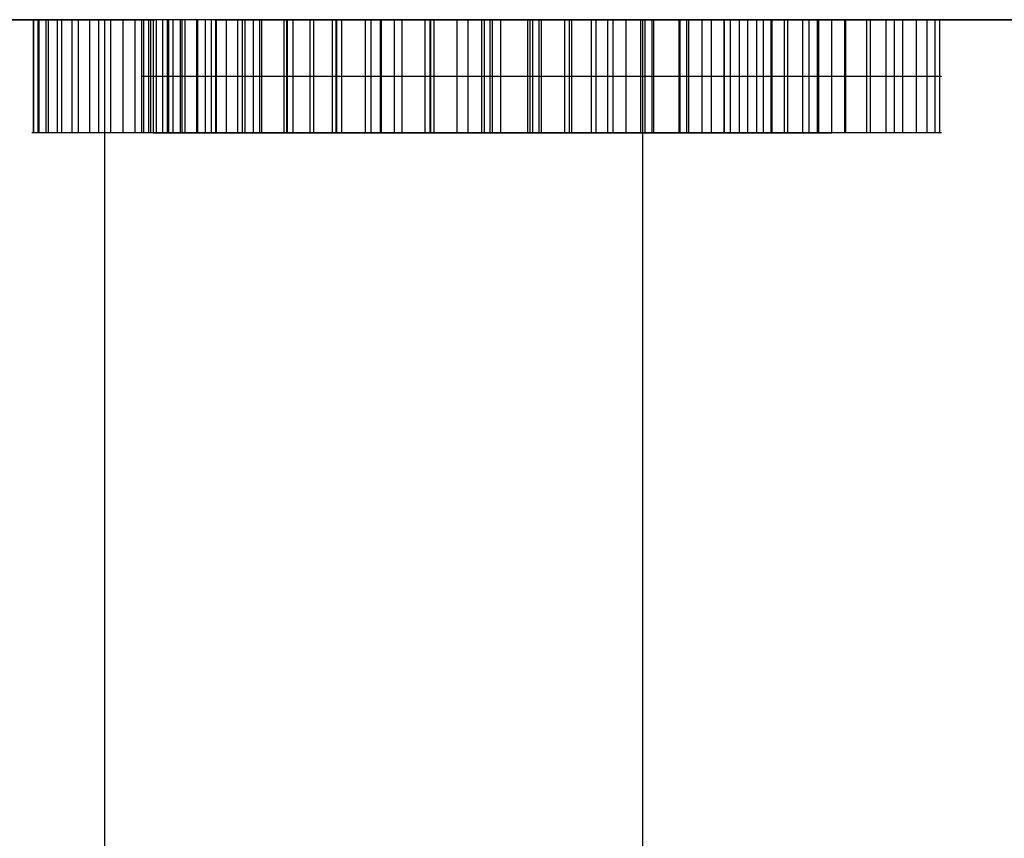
# Model space of a CAD drawing. Header units: millimetres. Extents: x -88 to 88, y -12 to 103.
# Tile 51 of 256: x -60.048 to -59.164, y 11.705 to 12.44. Entities that reach past the tile are written whole.
import ezdxf

# ---------------------------------------------------------------- set-up
doc = ezdxf.new("R2010")
doc.units = ezdxf.units.MM
doc.layers.add('Default', color=7, linetype='Continuous', true_color=0x000000)

msp = doc.modelspace()

# ---------------------------------------------------------------- linework, layer by layer
at = {"layer": 'Default', "color": 254, "true_color": 0xcad1ee}
for points in [[(-58.71418, 12.43979), (-62.77818, 12.43979)], [(-60.54985, 12.43979), (-59.92643, 12.43979)], [(-60.0352, 12.33819), (-60.0352, 12.43979)], [(-60.03498, 12.33819), (-60.03498, 12.43979)], [(-60.03102, 12.33819), (-60.03102, 12.43979)], [(-60.03014, 12.33819), (-60.03014, 12.43979)], [(-60.02376, 12.33819), (-60.02376, 12.43979)], [(-60.02179, 12.33819), (-60.02179, 12.43979)], [(-60.01365, 12.33819), (-60.01365, 12.43979)], [(-60.00991, 12.33819), (-60.00991, 12.43979)], [(-60.00067, 12.33819), (-60.00067, 12.43979)], [(-59.99496, 12.33819), (-59.99496, 12.43979)], [(-59.98484, 12.33819), (-59.98484, 12.43979)], [(-59.9767, 12.33819), (-59.9767, 12.43979)], [(-59.97148, 12.43979), (-59.97148, 11.30949)], [(-59.96593, 12.33819), (-59.96593, 12.43979)], [(-59.95493, 12.33819), (-59.95493, 12.43979)], [(-59.94438, 12.43979), (-59.94438, 12.33819)], [(-59.22043, 12.43979), (-59.93822, 12.43979)], [(-59.93822, 12.43979), (-59.93822, 12.33819)], [(-59.93624, 12.33819), (-59.93624, 12.43979)], [(-59.93184, 12.33819), (-59.93184, 12.43979)], [(-59.92986, 12.33819), (-59.92986, 12.43979)], [(-59.31895, 12.43979), (-59.92788, 12.43979)], [(-59.92788, 12.43979), (-59.92788, 12.33819)], [(-59.9248, 12.33819), (-59.9248, 12.43979)], [(-59.91931, 12.33819), (-59.91931, 12.43979)], [(-59.91513, 12.33819), (-59.91513, 12.43979)], [(-59.91381, 12.33819), (-59.91381, 12.43979)], [(-59.90985, 12.33819), (-59.90985, 12.43979)], [(-59.90325, 12.33819), (-59.90325, 12.43979)], [(-59.90193, 12.33819), (-59.90193, 12.43979)], [(-59.89929, 12.33819), (-59.89929, 12.43979)], [(-59.88874, 12.33819), (-59.88874, 12.43979)], [(-59.88786, 12.33819), (-59.88786, 12.43979)], [(-59.88082, 12.33819), (-59.88082, 12.43979)], [(-59.87554, 12.33819), (-59.87554, 12.43979)], [(-59.87259, 12.43979), (-59.3718, 12.43979)], [(-59.87159, 12.33819), (-59.87159, 12.43979)], [(-59.87115, 12.33819), (-59.87115, 12.43979)], [(-59.86213, 12.33819), (-59.86213, 12.43979)], [(-59.85201, 12.33819), (-59.85201, 12.43979)], [(-59.84784, 12.33819), (-59.84784, 12.43979)], [(-59.84542, 12.33819), (-59.84542, 12.43979)], [(-59.83794, 12.33819), (-59.83794, 12.43979)], [(-59.83244, 12.43979), (-59.83244, 12.33819)], [(-59.83046, 12.33819), (-59.83046, 12.43979)], [(-59.81023, 12.33819), (-59.81023, 12.43979)], [(-59.80781, 12.33819), (-59.80781, 12.43979)], [(-59.80737, 12.33819), (-59.80737, 12.43979)], [(-59.80231, 12.33819), (-59.80231, 12.43979)], [(-59.78714, 12.33819), (-59.78714, 12.43979)], [(-59.78384, 12.33819), (-59.78384, 12.43979)], [(-59.76691, 12.33819), (-59.76691, 12.43979)], [(-59.76383, 12.33819), (-59.76383, 12.43979)], [(-59.76295, 12.33819), (-59.76295, 12.43979)], [(-59.75855, 12.33819), (-59.75855, 12.43979)], [(-59.73744, 12.33819), (-59.73744, 12.43979)], [(-59.73216, 12.33819), (-59.73216, 12.43979)], [(-59.72403, 12.33819), (-59.72403, 12.43979)], [(-59.72293, 12.33819), (-59.72293, 12.43979)], [(-59.71127, 12.33819), (-59.71127, 12.43979)], [(-59.70445, 12.33819), (-59.70445, 12.43979)], [(-59.68378, 12.33819), (-59.68378, 12.43979)], [(-59.67938, 12.33819), (-59.67938, 12.43979)], [(-59.67872, 12.33819), (-59.67872, 12.43979)], [(-59.67564, 12.33819), (-59.67564, 12.43979)], [(-59.65519, 12.33819), (-59.65519, 12.43979)], [(-59.64552, 12.43979), (-59.64552, 12.33819)], [(-59.6332, 12.43979), (-59.6332, 12.33819)], [(-59.63078, 12.43979), (-59.63078, 12.33819)], [(-59.62572, 12.43979), (-59.62572, 12.33819)], [(-59.62342, 12.33819), (-59.62342, 12.43979)], [(-59.61605, 12.33819), (-59.61605, 12.43979)], [(-59.59164, 12.33819), (-59.59164, 12.43979)], [(-59.58966, 12.33819), (-59.58966, 12.43979)], [(-59.58724, 12.33819), (-59.58724, 12.43979)], [(-59.58152, 12.33819), (-59.58152, 12.43979)], [(-59.57932, 12.33819), (-59.57932, 12.43979)], [(-59.55865, 12.33819), (-59.55865, 12.43979)], [(-59.55447, 12.33819), (-59.55447, 12.43979)], [(-59.55227, 12.33819), (-59.55227, 12.43979)], [(-59.53468, 12.33819), (-59.53468, 12.43979)], [(-59.53385, 12.43979), (-58.91043, 12.43979)], [(-59.5305, 12.33819), (-59.5305, 12.43979)], [(-59.51995, 12.33819), (-59.51995, 12.43979)], [(-59.51511, 12.33819), (-59.51511, 12.43979)], [(-59.50345, 12.33819), (-59.50345, 12.43979)], [(-59.49048, 12.33819), (-59.49048, 12.43979)], [(-59.48888, 12.43979), (-59.48888, 11.30949)], [(-59.48652, 12.33819), (-59.48652, 12.43979)], [(-59.48014, 12.33819), (-59.48014, 12.43979)], [(-59.4786, 12.33819), (-59.4786, 12.43979)], [(-59.45595, 12.33819), (-59.45595, 12.43979)], [(-59.45507, 12.33819), (-59.45507, 12.43979)], [(-59.44892, 12.33819), (-59.44892, 12.43979)], [(-59.44716, 12.33819), (-59.44716, 12.43979)], [(-59.43528, 12.33819), (-59.43528, 12.43979)], [(-59.42692, 12.33819), (-59.42692, 12.43979)], [(-59.41571, 12.33819), (-59.41571, 12.43979)], [(-59.41527, 12.33819), (-59.41527, 12.43979)], [(-59.40977, 12.33819), (-59.40977, 12.43979)], [(-59.40185, 12.33819), (-59.40185, 12.43979)], [(-59.39438, 12.33819), (-59.39438, 12.43979)], [(-59.38624, 12.33819), (-59.38624, 12.43979)], [(-59.3803, 12.33819), (-59.3803, 12.43979)], [(-59.37327, 12.33819), (-59.37327, 12.43979)], [(-59.37261, 12.33819), (-59.37261, 12.43979)], [(-59.36139, 12.33819), (-59.36139, 12.43979)], [(-59.35831, 12.33819), (-59.35831, 12.43979)], [(-59.3449, 12.33819), (-59.3449, 12.43979)], [(-59.33918, 12.33819), (-59.33918, 12.43979)], [(-59.33192, 12.33819), (-59.33192, 12.43979)], [(-59.3306, 12.33819), (-59.3306, 12.43979)], [(-59.31895, 12.33819), (-59.31895, 12.43979)], [(-59.30773, 12.43979), (-59.30773, 12.33819)], [(-59.30729, 12.33819), (-59.30729, 12.43979)], [(-59.30641, 12.33819), (-59.30641, 12.43979)], [(-59.2875, 12.33819), (-59.2875, 12.43979)], [(-59.2842, 12.33819), (-59.2842, 12.43979)], [(-59.27013, 12.33819), (-59.27013, 12.43979)], [(-59.26265, 12.33819), (-59.26265, 12.43979)], [(-59.25517, 12.33819), (-59.25517, 12.43979)], [(-59.24308, 12.33819), (-59.24308, 12.43979)], [(-59.2334, 12.33819), (-59.2334, 12.43979)], [(-59.22636, 12.33819), (-59.22636, 12.43979)], [(-59.22219, 12.33819), (-59.22219, 12.43979)], [(-59.93822, 12.38899), (-59.22043, 12.38899)], [(-59.92788, 12.38899), (-59.31895, 12.38899)], [(-59.22114, 12.33819), (-60.03668, 12.33819)], [(-59.22043, 12.33819), (-59.93822, 12.33819)], [(-59.92788, 12.33819), (-59.31895, 12.33819)]]:
    msp.add_lwpolyline(points, dxfattribs=at)
at = {"layer": 'Default', "color": 254, "true_color": 0xcad1ee, "extrusion": (0, 1, 0)}
for points in [[(60.50488, -2.45031), (59.97148, -2.45031)], [(59.83244, 2.71591), (59.81587, 2.72922), (59.81023, 2.7335), (59.80461, 2.73757), (59.79888, 2.74149), (59.79306, 2.74527), (59.78714, 2.74889), (59.78121, 2.7523), (59.77519, 2.75555), (59.7691, 2.75866), (59.76295, 2.76165), (59.75666, 2.76455), (59.75031, 2.76733), (59.74391, 2.76996), (59.73744, 2.77242), (59.73098, 2.77469), (59.72445, 2.7768), (59.71788, 2.77875), (59.71127, 2.78056), (59.70445, 2.78227), (59.69759, 2.78382), (59.6907, 2.78524), (59.68378, 2.7865), (59.67667, 2.78763), (59.66953, 2.7886), (59.66237, 2.7894), (59.65519, 2.79002), (59.64784, 2.79046), (59.62572, 2.79112)], [(59.48888, -2.45031), (58.95548, -2.45031)], [(59.35018, 2.32666), (59.26265, 2.2807)], [(59.26265, 2.2807), (59.35018, 2.32666)], [(59.94438, 2.7401), (59.92937, 2.75783), (59.92169, 2.76654), (59.91381, 2.77506), (59.90593, 2.78308), (59.8978, 2.79086), (59.88943, 2.79838), (59.88082, 2.80563), (59.87226, 2.8124), (59.8635, 2.81891), (59.85455, 2.82515), (59.84542, 2.83114), (59.83615, 2.83685), (59.82671, 2.84228), (59.81712, 2.84742), (59.80737, 2.85225), (59.79745, 2.85677), (59.78738, 2.86098), (59.7772, 2.86489), (59.76691, 2.86852), (59.75632, 2.87195), (59.74563, 2.87508), (59.73487, 2.8779), (59.72403, 2.8804), (59.71278, 2.88262), (59.70148, 2.88449), (59.69012, 2.88602), (59.67872, 2.88722), (59.66676, 2.88813), (59.63078, 2.88964)], [(59.83244, 2.71591), (59.84026, 2.70877), (59.84409, 2.70512), (59.84784, 2.70139), (59.85156, 2.69746), (59.85517, 2.69342), (59.85869, 2.6893), (59.86213, 2.68512), (59.86901, 2.67634), (59.87232, 2.67185), (59.87554, 2.66731), (59.87878, 2.66251), (59.8819, 2.65765), (59.88493, 2.65272), (59.88786, 2.64773), (59.89085, 2.64242), (59.89375, 2.63705), (59.89929, 2.62618), (59.90474, 2.61471), (59.90985, 2.60309), (59.91478, 2.59085), (59.91931, 2.57846), (59.92788, 2.55185)], [(59.35018, 2.32666), (59.26265, 2.2807)], [(59.97148, 1.6405), (59.97134, 1.64874), (59.97091, 1.65697), (59.97021, 1.66518), (59.96923, 1.67336), (59.96797, 1.6815), (59.96643, 1.68959), (59.96462, 1.69763), (59.96253, 1.7056), (59.96017, 1.7135), (59.95754, 1.72131), (59.95465, 1.72902), (59.9515, 1.73663), (59.94809, 1.74413), (59.94442, 1.75151), (59.94051, 1.75876), (59.93635, 1.76588), (59.93195, 1.77284), (59.92731, 1.77965), (59.92245, 1.7863), (59.91736, 1.79278), (59.91205, 1.79908), (59.90653, 1.8052), (59.9008, 1.81112), (59.89488, 1.81685), (59.88876, 1.82237), (59.88246, 1.82768), (59.87598, 1.83277), (59.86933, 1.83763), (59.86252, 1.84227), (59.85555, 1.84667), (59.84844, 1.85083), (59.84119, 1.85475), (59.83381, 1.85841), (59.82631, 1.86182), (59.8187, 1.86498), (59.81098, 1.86787), (59.80317, 1.87049), (59.79528, 1.87285), (59.78731, 1.87494), (59.77927, 1.87675), (59.77118, 1.87829), (59.76303, 1.87955), (59.75485, 1.88053), (59.74664, 1.88124), (59.73842, 1.88166), (59.73018, 1.8818)], [(59.73018, 1.8818), (59.72194, 1.88166), (59.71371, 1.88124), (59.7055, 1.88053), (59.69732, 1.87955), (59.68918, 1.87829), (59.68108, 1.87675), (59.67305, 1.87494), (59.66508, 1.87285), (59.65718, 1.87049), (59.64937, 1.86787), (59.64166, 1.86498), (59.63404, 1.86182), (59.62654, 1.85841), (59.61916, 1.85475), (59.61191, 1.85083), (59.6048, 1.84667), (59.59784, 1.84227), (59.59102, 1.83763), (59.58438, 1.83277), (59.5779, 1.82768), (59.57159, 1.82237), (59.56548, 1.81685), (59.55955, 1.81112), (59.55383, 1.8052), (59.54831, 1.79908), (59.543, 1.79278), (59.53791, 1.7863), (59.53304, 1.77965), (59.52841, 1.77284), (59.52401, 1.76588), (59.51985, 1.75876), (59.51593, 1.75151), (59.51227, 1.74413), (59.50885, 1.73663), (59.5057, 1.72902), (59.50281, 1.72131), (59.50018, 1.7135), (59.49783, 1.7056), (59.49574, 1.69763), (59.49392, 1.68959), (59.49239, 1.6815), (59.49112, 1.67336), (59.49014, 1.66518), (59.48944, 1.65697), (59.48902, 1.64874), (59.48888, 1.6405)]]:
    msp.add_lwpolyline(points, dxfattribs=at)
at = {"layer": 'Default', "color": 254, "true_color": 0xcad1ee, "extrusion": (-2.04046e-14, 1, -1.99374e-14)}
msp.add_lwpolyline([(59.6332, 2.05925), (59.65655, 2.06007), (59.67773, 2.06139), (59.68752, 2.06224), (59.69676, 2.0632), (59.70497, 2.06421), (59.71362, 2.06551), (59.72347, 2.06724), (59.73335, 2.06925), (59.74323, 2.07152), (59.75307, 2.07405), (59.76284, 2.07683), (59.77252, 2.07984), (59.78207, 2.08306), (59.79146, 2.0865), (59.8007, 2.09017), (59.8098, 2.09411), (59.81876, 2.09832), (59.82758, 2.10281), (59.83627, 2.10757), (59.84482, 2.1126), (59.85324, 2.1179), (59.86152, 2.12347), (59.8697, 2.12936), (59.8778, 2.13558), (59.88578, 2.1421), (59.89362, 2.14887), (59.90128, 2.15587), (59.90872, 2.16306), (59.91592, 2.1704), (59.92284, 2.17785), (59.92953, 2.18543), (59.93604, 2.19318), (59.94238, 2.20108), (59.94854, 2.20913), (59.95451, 2.21731), (59.9603, 2.22563), (59.96591, 2.23407), (59.97132, 2.24263), (59.97654, 2.2513), (59.98157, 2.26007), (59.98639, 2.26894), (59.99101, 2.27789), (59.99543, 2.28692), (59.99964, 2.29603), (60.00363, 2.3052), (60.00741, 2.31442), (60.01098, 2.32373), (60.01432, 2.33314), (60.01743, 2.34267), (60.02033, 2.3523), (60.02301, 2.36204), (60.02546, 2.37188), (60.02782, 2.38251), (60.0297, 2.3919), (60.03103, 2.39966), (60.03223, 2.40808), (60.0333, 2.41714), (60.03425, 2.42686), (60.03575, 2.44825), (60.03674, 2.47224)], dxfattribs=at)
at = {"layer": 'Default', "color": 254, "true_color": 0xcad1ee, "extrusion": (-2.90741e-13, 1, 4.72008e-14)}
msp.add_lwpolyline([(60.03674, 2.47224), (60.03595, 2.49317), (60.03476, 2.51213), (60.03329, 2.52842), (60.03236, 2.5361), (60.03119, 2.54418), (60.02977, 2.55268), (60.02813, 2.56125), (60.02627, 2.56989), (60.0242, 2.5786), (60.02184, 2.58755), (60.01923, 2.59669), (60.01648, 2.60567), (60.0137, 2.61416), (60.01083, 2.6223), (60.00773, 2.63047), (60.00441, 2.63866), (60.00086, 2.64688), (59.99707, 2.65513), (59.99306, 2.66341), (59.98851, 2.67229), (59.98436, 2.68005), (59.98084, 2.68626), (59.9769, 2.69285), (59.97253, 2.6998), (59.96774, 2.70712), (59.9569, 2.72287), (59.94438, 2.7401)], dxfattribs=at)
at = {"layer": 'Default', "color": 254, "true_color": 0xcad1ee, "extrusion": (1, 0, 0)}
for points in [[(12.43979, 2.47224), (12.33819, 2.47224)], [(12.43979, 1.6405), (11.32219, 1.6405)], [(12.43979, -2.45031), (12.43979, 1.6405)], [(12.43979, -2.45031), (11.30949, -2.48978)], [(11.32219, 1.8818), (12.43979, 1.8818)], [(12.43979, 2.55185), (12.43979, 2.79106)], [(11.32219, 1.6405), (12.43979, 1.6405)], [(12.33819, 2.88958), (12.33819, 2.79106)], [(12.33819, 2.55185), (12.33819, 2.45333)], [(12.33819, 2.1582), (12.33819, 2.05934)], [(11.87464, -2.47005), (11.87464, 1.6405)], [(11.87464, -2.47005), (11.87464, 1.6405)]]:
    msp.add_lwpolyline(points, dxfattribs=at)
at = {"layer": 'Default', "color": 254, "true_color": 0xcad1ee, "extrusion": (-2.9425e-10, 1, -3.88411e-11)}
msp.add_lwpolyline([(59.73018, 1.8818), (59.73842, 1.88166), (59.74664, 1.88124), (59.75485, 1.88053), (59.76303, 1.87955), (59.77118, 1.87829), (59.77927, 1.87675), (59.78731, 1.87494), (59.79528, 1.87285), (59.80317, 1.87049), (59.81098, 1.86787), (59.8187, 1.86498), (59.82631, 1.86182), (59.83381, 1.85841), (59.84119, 1.85475), (59.84844, 1.85083), (59.85555, 1.84667), (59.86252, 1.84227), (59.86933, 1.83763), (59.87598, 1.83277), (59.88246, 1.82768), (59.88876, 1.82237), (59.89488, 1.81685), (59.9008, 1.81112), (59.90653, 1.8052), (59.91205, 1.79908), (59.91736, 1.79278), (59.92245, 1.7863), (59.92731, 1.77965), (59.93195, 1.77284), (59.93635, 1.76588), (59.94051, 1.75876), (59.94442, 1.75151), (59.94809, 1.74413), (59.9515, 1.73663), (59.95465, 1.72902), (59.95754, 1.72131), (59.96017, 1.7135), (59.96253, 1.7056), (59.96462, 1.69763), (59.96643, 1.68959), (59.96797, 1.6815), (59.96923, 1.67336), (59.97021, 1.66518), (59.97091, 1.65697), (59.97134, 1.64874), (59.97148, 1.6405)], dxfattribs=at)
at = {"layer": 'Default', "color": 254, "true_color": 0xcad1ee, "extrusion": (1.09256e-13, 1, -1.34086e-13)}
msp.add_lwpolyline([(59.94438, 2.7401), (59.92733, 2.75983), (59.91916, 2.7688), (59.91122, 2.77719), (59.90352, 2.78498), (59.89605, 2.79218), (59.88921, 2.79847), (59.88182, 2.80481), (59.87327, 2.81169), (59.86444, 2.81832), (59.85535, 2.82471), (59.84599, 2.83085), (59.83618, 2.83683), (59.82599, 2.84262), (59.81576, 2.84806), (59.80585, 2.85297), (59.79608, 2.85743), (59.78605, 2.86162), (59.77576, 2.86554), (59.76521, 2.8692), (59.7544, 2.87259), (59.74333, 2.87571), (59.732, 2.87857), (59.72041, 2.88115), (59.7163, 2.88197), (59.71199, 2.88276), (59.70278, 2.8842), (59.69277, 2.8855), (59.68196, 2.88663), (59.67036, 2.88762), (59.65796, 2.88844), (59.63078, 2.88964)], dxfattribs=at)
at = {"layer": 'Default', "color": 254, "true_color": 0xcad1ee, "extrusion": (-5.26914e-14, 1, -4.10084e-15)}
msp.add_lwpolyline([(59.93822, 2.45333), (59.93728, 2.43679), (59.93603, 2.42166), (59.93456, 2.40837), (59.93369, 2.40209), (59.93265, 2.39564), (59.93138, 2.38887), (59.92986, 2.38192), (59.92811, 2.37483), (59.92618, 2.36769), (59.92407, 2.36055), (59.92181, 2.35349), (59.91944, 2.34658), (59.91698, 2.33988), (59.91439, 2.33333), (59.91162, 2.32686), (59.90868, 2.32045), (59.90556, 2.3141), (59.90227, 2.30782), (59.8988, 2.30161), (59.89515, 2.29546), (59.89133, 2.28938), (59.8873, 2.28333), (59.88304, 2.27729), (59.87858, 2.27129), (59.87395, 2.26537), (59.86919, 2.25956), (59.86433, 2.25389), (59.8594, 2.2484), (59.85443, 2.24311), (59.84936, 2.238), (59.84412, 2.233), (59.83871, 2.22812), (59.83316, 2.22337), (59.82747, 2.21876), (59.82167, 2.2143), (59.81576, 2.20999), (59.80977, 2.20583), (59.8037, 2.20185), (59.79757, 2.19804), (59.79139, 2.19441), (59.78518, 2.19097), (59.77896, 2.18773), (59.77273, 2.1847), (59.76651, 2.18187), (59.76032, 2.17927), (59.75408, 2.17685), (59.74772, 2.17457), (59.74124, 2.17244), (59.73462, 2.17045), (59.72789, 2.16861), (59.72102, 2.1669), (59.71404, 2.16534), (59.70692, 2.16393), (59.69969, 2.16266), (59.69232, 2.16153), (59.68483, 2.16054), (59.67722, 2.1597), (59.66948, 2.159), (59.66162, 2.15845), (59.65363, 2.15804), (59.64552, 2.15777)], dxfattribs=at)
at = {"layer": 'Default', "color": 254, "true_color": 0xcad1ee, "extrusion": (1.17727e-13, 1, 1.64669e-13)}
msp.add_lwpolyline([(59.64552, 2.15777), (59.66813, 2.15856), (59.67564, 2.15909), (59.68288, 2.1598), (59.69009, 2.16072), (59.69728, 2.1618), (59.70445, 2.16305), (59.71144, 2.16441), (59.71839, 2.16591), (59.7253, 2.16758), (59.73216, 2.16942), (59.73884, 2.17142), (59.74547, 2.17359), (59.75204, 2.17593), (59.75855, 2.17844), (59.76498, 2.18111), (59.77135, 2.18394), (59.77763, 2.18694), (59.78384, 2.1901), (59.78998, 2.19343), (59.79602, 2.19692), (59.80197, 2.20058), (59.80781, 2.20439), (59.81363, 2.20842), (59.81934, 2.21259), (59.82495, 2.2169), (59.83046, 2.22132), (59.83602, 2.22597), (59.84147, 2.23074), (59.84681, 2.23564), (59.85201, 2.24068), (59.85711, 2.24588), (59.86206, 2.25121), (59.86689, 2.25666), (59.87159, 2.26223), (59.87608, 2.26779), (59.88045, 2.27345), (59.88467, 2.27922), (59.88874, 2.2851), (59.89262, 2.29105), (59.89633, 2.2971), (59.89988, 2.30326), (59.90325, 2.30951), (59.90646, 2.31583), (59.9095, 2.32223), (59.91238, 2.3287), (59.91513, 2.33524), (59.91779, 2.34197), (59.92029, 2.34876), (59.92264, 2.35561), (59.9248, 2.36251), (59.92684, 2.36964), (59.92868, 2.37682), (59.93035, 2.38405), (59.93184, 2.39132), (59.93321, 2.39886), (59.9344, 2.40644), (59.93541, 2.41404), (59.93624, 2.42166), (59.93691, 2.42957), (59.93822, 2.45333)], dxfattribs=at)
at = {"layer": 'Default', "color": 254, "true_color": 0xcad1ee, "extrusion": (-3.01633e-13, 1, 8.88577e-14)}
msp.add_lwpolyline([(59.92788, 2.55185), (59.91931, 2.57846), (59.91478, 2.59085), (59.90985, 2.60309), (59.90474, 2.61471), (59.89929, 2.62618), (59.89375, 2.63705), (59.89085, 2.64242), (59.88786, 2.64773), (59.88493, 2.65272), (59.8819, 2.65765), (59.87878, 2.66251), (59.87554, 2.66731), (59.87232, 2.67185), (59.86901, 2.67634), (59.86213, 2.68512), (59.85869, 2.6893), (59.85517, 2.69342), (59.85156, 2.69746), (59.84784, 2.70139), (59.84409, 2.70512), (59.84026, 2.70877), (59.83244, 2.71591)], dxfattribs=at)
at = {"layer": 'Default', "color": 254, "true_color": 0xcad1ee, "extrusion": (-5.34648e-10, 1, 9.90617e-11)}
msp.add_lwpolyline([(59.48888, 1.6405), (59.48902, 1.64874), (59.48944, 1.65697), (59.49014, 1.66518), (59.49112, 1.67336), (59.49239, 1.6815), (59.49392, 1.68959), (59.49574, 1.69763), (59.49783, 1.7056), (59.50018, 1.7135), (59.50281, 1.72131), (59.5057, 1.72902), (59.50885, 1.73663), (59.51227, 1.74413), (59.51593, 1.75151), (59.51985, 1.75876), (59.52401, 1.76588), (59.52841, 1.77284), (59.53304, 1.77965), (59.53791, 1.7863), (59.543, 1.79278), (59.54831, 1.79908), (59.55383, 1.8052), (59.55955, 1.81112), (59.56548, 1.81685), (59.57159, 1.82237), (59.5779, 1.82768), (59.58438, 1.83277), (59.59102, 1.83763), (59.59784, 1.84227), (59.6048, 1.84667), (59.61191, 1.85083), (59.61916, 1.85475), (59.62654, 1.85841), (59.63404, 1.86182), (59.64166, 1.86498), (59.64937, 1.86787), (59.65718, 1.87049), (59.66508, 1.87285), (59.67305, 1.87494), (59.68108, 1.87675), (59.68918, 1.87829), (59.69732, 1.87955), (59.7055, 1.88053), (59.71371, 1.88124), (59.72194, 1.88166), (59.73018, 1.8818)], dxfattribs=at)
at = {"layer": 'Default', "color": 254, "true_color": 0xcad1ee, "extrusion": (-4.00466e-14, 1, 1.54171e-13)}
msp.add_lwpolyline([(59.64552, 2.15777), (59.63288, 2.15812), (59.62119, 2.15868), (59.61021, 2.15949), (59.59973, 2.16057), (59.5895, 2.16198), (59.57931, 2.16374), (59.56892, 2.16589), (59.55811, 2.16847), (59.54706, 2.17144), (59.53613, 2.17472), (59.52533, 2.17832), (59.5147, 2.18223), (59.50424, 2.18645), (59.49398, 2.19096), (59.48393, 2.19577), (59.47412, 2.20087), (59.46931, 2.20354), (59.46456, 2.20631), (59.45986, 2.20919), (59.45523, 2.21216), (59.45066, 2.21524), (59.44614, 2.21841), (59.44169, 2.22169), (59.43729, 2.22507), (59.43295, 2.22855), (59.42868, 2.23213), (59.42446, 2.23582), (59.4203, 2.2396), (59.41604, 2.24366), (59.41174, 2.24795), (59.40771, 2.25209), (59.40427, 2.25576), (59.39812, 2.26264), (59.3918, 2.2701), (59.3853, 2.27811), (59.37863, 2.28669), (59.36475, 2.30555), (59.35018, 2.32666)], dxfattribs=at)
at = {"layer": 'Default', "color": 254, "true_color": 0xcad1ee, "extrusion": (-5.64963e-14, 1, -3.38085e-14)}
msp.add_lwpolyline([(59.26265, 2.2807), (59.27874, 2.25305), (59.28537, 2.24227), (59.29214, 2.23193), (59.29608, 2.22621), (59.30025, 2.2204), (59.30903, 2.20875), (59.31809, 2.19743), (59.32706, 2.18688), (59.33152, 2.1819), (59.33611, 2.17699), (59.34085, 2.17214), (59.34572, 2.16735), (59.35073, 2.16263), (59.35588, 2.15797), (59.36117, 2.15338), (59.36659, 2.14885), (59.37223, 2.14433), (59.37811, 2.13982), (59.39035, 2.13095), (59.4028, 2.12254), (59.41496, 2.11489), (59.42093, 2.11136), (59.42697, 2.10795), (59.43309, 2.10465), (59.4393, 2.10146), (59.44559, 2.09838), (59.45196, 2.09541), (59.45841, 2.09255), (59.46494, 2.08981), (59.47155, 2.08717), (59.47825, 2.08465), (59.48502, 2.08224), (59.49188, 2.07994), (59.49912, 2.07768), (59.50663, 2.07548), (59.52012, 2.07186), (59.52585, 2.07049), (59.53175, 2.06921), (59.54409, 2.06686), (59.55715, 2.06482), (59.57093, 2.06309), (59.58542, 2.06167), (59.60063, 2.06056), (59.61656, 2.05975), (59.6332, 2.05925)], dxfattribs=at)
at = {"layer": 'Default', "color": 254, "true_color": 0xcad1ee, "extrusion": (5.25893e-14, 1, 1.07596e-13)}
msp.add_lwpolyline([(59.63078, 2.88964), (59.60416, 2.8887), (59.59381, 2.88816), (59.58414, 2.88746), (59.57883, 2.88696), (59.57326, 2.88632), (59.56159, 2.8847), (59.54966, 2.88271), (59.53798, 2.88045), (59.52666, 2.87793), (59.51541, 2.87507), (59.50425, 2.87186), (59.49317, 2.8683), (59.482, 2.86432), (59.4708, 2.85994), (59.45991, 2.85533), (59.44968, 2.85064), (59.44478, 2.84825), (59.43989, 2.84576), (59.43012, 2.84045), (59.42036, 2.8347), (59.41062, 2.82853), (59.40089, 2.82192), (59.39116, 2.81489), (59.38146, 2.80742), (59.37176, 2.79953), (59.36461, 2.79331), (59.35721, 2.78645), (59.34957, 2.77895), (59.34169, 2.7708), (59.33356, 2.762), (59.3252, 2.75256), (59.30773, 2.73174)], dxfattribs=at)
at = {"layer": 'Default', "color": 254, "true_color": 0xcad1ee, "extrusion": (-4.42651e-15, 1, -1.30998e-14)}
for points in [[(59.62572, 2.79112), (59.60766, 2.79057), (59.59865, 2.79009), (59.58966, 2.78936), (59.58081, 2.78832), (59.572, 2.787), (59.56322, 2.78543), (59.55447, 2.78364), (59.54575, 2.78166), (59.53708, 2.77947), (59.52847, 2.77706), (59.51995, 2.7744), (59.51146, 2.77145), (59.50306, 2.76825), (59.49475, 2.76483), (59.48652, 2.76121), (59.47851, 2.75748), (59.47059, 2.75357), (59.46277, 2.74947), (59.45507, 2.74515), (59.44785, 2.74083), (59.44075, 2.73631), (59.43377, 2.73159), (59.42692, 2.72668), (59.42042, 2.72174), (59.41406, 2.71662), (59.40787, 2.7113), (59.40185, 2.70579), (59.39619, 2.70023), (59.39071, 2.69448), (59.38542, 2.68856), (59.3803, 2.68248), (59.37526, 2.67611), (59.37043, 2.66958), (59.3658, 2.66291), (59.36139, 2.65609), (59.35693, 2.64864), (59.35271, 2.64105), (59.3487, 2.63334), (59.3449, 2.62552), (59.34098, 2.61697), (59.33728, 2.60833), (59.33382, 2.5996), (59.3306, 2.59078), (59.32741, 2.58114), (59.32446, 2.57142), (59.31895, 2.55185)], [(59.31895, 2.55185), (59.32446, 2.57142), (59.32741, 2.58114), (59.3306, 2.59078), (59.33382, 2.5996), (59.33728, 2.60833), (59.34098, 2.61697), (59.3449, 2.62552), (59.3487, 2.63334), (59.35271, 2.64105), (59.35693, 2.64864), (59.36139, 2.65609), (59.3658, 2.66291), (59.37043, 2.66958), (59.37526, 2.67611), (59.3803, 2.68248), (59.38542, 2.68856), (59.39071, 2.69448), (59.39619, 2.70023), (59.40185, 2.70579), (59.40787, 2.7113), (59.41406, 2.71662), (59.42042, 2.72174), (59.42692, 2.72668), (59.43377, 2.73159), (59.44075, 2.73631), (59.44785, 2.74083), (59.45507, 2.74515), (59.46277, 2.74947), (59.47059, 2.75357), (59.47851, 2.75748), (59.48652, 2.76121), (59.49475, 2.76483), (59.50306, 2.76825), (59.51146, 2.77145), (59.51995, 2.7744), (59.52847, 2.77706), (59.53708, 2.77947), (59.54575, 2.78166), (59.55447, 2.78364), (59.56322, 2.78543), (59.572, 2.787), (59.58081, 2.78832), (59.58966, 2.78936), (59.59865, 2.79009), (59.60766, 2.79057), (59.62572, 2.79112)]]:
    msp.add_lwpolyline(points, dxfattribs=at)
at = {"layer": 'Default', "color": 254, "true_color": 0xcad1ee, "extrusion": (1, 7.22068e-21, 7.45627e-11)}
msp.add_lwpolyline([(12.43979, 1.6405), (12.43979, -2.45031)], dxfattribs=at)
at = {"layer": 'Default', "color": 254, "true_color": 0xcad1ee, "extrusion": (1, -2.47116e-10, -8.62947e-12)}
msp.add_lwpolyline([(11.30949, -2.48978), (12.43979, -2.45031)], dxfattribs=at)
at = {"layer": 'Default', "color": 254, "true_color": 0xcad1ee, "extrusion": (1, 4.53405e-09, 4.6564e-17)}
msp.add_lwpolyline([(12.43979, 2.32666), (12.33819, 2.32666)], dxfattribs=at)
at = {"layer": 'Default', "color": 254, "true_color": 0xcad1ee, "extrusion": (4.21313e-13, 1, 1.32118e-13)}
msp.add_lwpolyline([(59.30773, 2.73174), (59.2961, 2.71534), (59.29077, 2.70741), (59.28575, 2.69961), (59.281, 2.6919), (59.27652, 2.68425), (59.27229, 2.67661), (59.26827, 2.66894), (59.26443, 2.66114), (59.26072, 2.65309), (59.25713, 2.64482), (59.25367, 2.63631), (59.25028, 2.62737), (59.24697, 2.61805), (59.24387, 2.60877), (59.24111, 2.59992), (59.23862, 2.59135), (59.23629, 2.58264), (59.23411, 2.57378), (59.23208, 2.56479), (59.23021, 2.55565), (59.22849, 2.54637), (59.22683, 2.53619), (59.22552, 2.52738), (59.22465, 2.52046), (59.22384, 2.51286), (59.22243, 2.49568), (59.22129, 2.47584), (59.22043, 2.45333)], dxfattribs=at)
at = {"layer": 'Default', "color": 254, "true_color": 0xcad1ee, "extrusion": (1, 3.38179e-09, -3.21877e-17)}
msp.add_lwpolyline([(12.43979, 2.45333), (12.33819, 2.45333)], dxfattribs=at)
at = {"layer": 'Default', "color": 254, "true_color": 0xcad1ee, "extrusion": (-2.22453e-13, 1, 2.36532e-14)}
msp.add_lwpolyline([(60.03674, 2.47224), (60.03617, 2.49073), (60.0352, 2.50919), (60.03446, 2.51824), (60.03352, 2.52727), (60.03237, 2.53627), (60.03102, 2.54525), (60.02949, 2.55405), (60.02777, 2.56281), (60.02586, 2.57154), (60.02376, 2.58022), (60.0215, 2.58882), (60.01907, 2.59737), (60.01645, 2.60587), (60.01365, 2.61431), (60.01067, 2.62266), (60.00752, 2.63094), (60.00419, 2.63915), (60.00067, 2.64729), (59.99697, 2.65539), (59.9931, 2.66341), (59.98905, 2.67134), (59.98484, 2.67918), (59.98037, 2.68709), (59.97573, 2.6949), (59.97092, 2.7026), (59.96593, 2.71019), (59.9607, 2.71777), (59.94438, 2.7401)], dxfattribs=at)
at = {"layer": 'Default', "color": 254, "true_color": 0xcad1ee, "extrusion": (1.32572e-13, 1, 1.46741e-13)}
msp.add_lwpolyline([(59.6332, 2.05925), (59.66786, 2.06044), (59.67938, 2.06123), (59.69032, 2.06228), (59.70123, 2.06362), (59.7121, 2.06526), (59.72293, 2.06717), (59.73324, 2.06925), (59.74351, 2.07159), (59.7537, 2.07419), (59.76383, 2.07706), (59.77359, 2.08012), (59.78327, 2.08344), (59.79285, 2.08704), (59.80231, 2.09092), (59.81141, 2.09497), (59.82039, 2.0993), (59.82923, 2.10388), (59.83794, 2.10873), (59.84647, 2.11381), (59.85485, 2.11914), (59.86308, 2.1247), (59.87115, 2.1305), (59.87913, 2.13659), (59.88693, 2.1429), (59.89454, 2.14945), (59.90193, 2.15623), (59.90922, 2.16335), (59.9163, 2.17069), (59.92317, 2.17822), (59.92986, 2.18592), (59.93638, 2.19375), (59.94273, 2.20171), (59.94891, 2.20981), (59.95493, 2.21803), (59.96064, 2.22615), (59.96618, 2.23439), (59.97154, 2.24275), (59.9767, 2.25123), (59.98156, 2.25965), (59.98623, 2.26817), (59.99069, 2.27681), (59.99496, 2.28554), (59.99898, 2.29427), (60.00281, 2.30308), (60.00645, 2.31198), (60.00991, 2.32094), (60.01317, 2.32992), (60.01625, 2.33896), (60.01913, 2.34806), (60.02179, 2.35723), (60.02421, 2.36644), (60.02641, 2.37571), (60.02839, 2.38503), (60.03014, 2.39439), (60.0317, 2.40397), (60.03302, 2.41358), (60.03412, 2.42322), (60.03498, 2.43288), (60.03563, 2.44271), (60.03674, 2.47224)], dxfattribs=at)
at = {"layer": 'Default', "color": 254, "true_color": 0xcad1ee, "extrusion": (1.62818e-13, 1, -2.93924e-13)}
msp.add_lwpolyline([(59.94438, 2.7401), (59.92937, 2.75783), (59.92169, 2.76654), (59.91381, 2.77506), (59.90593, 2.78308), (59.8978, 2.79086), (59.88943, 2.79838), (59.88082, 2.80563), (59.87226, 2.8124), (59.8635, 2.81891), (59.85455, 2.82515), (59.84542, 2.83114), (59.83615, 2.83685), (59.82671, 2.84228), (59.81712, 2.84742), (59.80737, 2.85225), (59.79745, 2.85677), (59.78738, 2.86098), (59.7772, 2.86489), (59.76691, 2.86852), (59.75632, 2.87195), (59.74563, 2.87508), (59.73487, 2.8779), (59.72403, 2.8804), (59.71278, 2.88262), (59.70148, 2.88449), (59.69012, 2.88602), (59.67872, 2.88722), (59.66676, 2.88813), (59.63078, 2.88964)], dxfattribs=at)
at = {"layer": 'Default', "color": 254, "true_color": 0xcad1ee, "extrusion": (9.99619e-14, 1, 9.8995e-14)}
msp.add_lwpolyline([(59.93822, 2.45333), (59.93691, 2.42957), (59.93624, 2.42166), (59.93541, 2.41404), (59.9344, 2.40644), (59.93321, 2.39886), (59.93184, 2.39132), (59.93035, 2.38405), (59.92868, 2.37682), (59.92684, 2.36964), (59.9248, 2.36251), (59.92264, 2.35561), (59.92029, 2.34876), (59.91779, 2.34197), (59.91513, 2.33524), (59.91238, 2.3287), (59.9095, 2.32223), (59.90646, 2.31583), (59.90325, 2.30951), (59.89988, 2.30326), (59.89633, 2.2971), (59.89262, 2.29105), (59.88874, 2.2851), (59.88467, 2.27922), (59.88045, 2.27345), (59.87608, 2.26779), (59.87159, 2.26223), (59.86689, 2.25666), (59.86206, 2.25121), (59.85711, 2.24588), (59.85201, 2.24068), (59.84681, 2.23564), (59.84147, 2.23074), (59.83602, 2.22597), (59.83046, 2.22132), (59.82495, 2.2169), (59.81934, 2.21259), (59.81363, 2.20842), (59.80781, 2.20439), (59.80197, 2.20058), (59.79602, 2.19692), (59.78998, 2.19343), (59.78384, 2.1901), (59.77763, 2.18694), (59.77135, 2.18394), (59.76498, 2.18111), (59.75855, 2.17844), (59.75204, 2.17593), (59.74547, 2.17359), (59.73884, 2.17142), (59.73216, 2.16942), (59.7253, 2.16758), (59.71839, 2.16591), (59.71144, 2.16441), (59.70445, 2.16305), (59.69728, 2.1618), (59.69009, 2.16072), (59.68288, 2.1598), (59.67564, 2.15909), (59.66813, 2.15856), (59.64552, 2.15777)], dxfattribs=at)
at = {"layer": 'Default', "color": 254, "true_color": 0xcad1ee, "extrusion": (-7.61637e-14, 1, -4.23132e-14)}
msp.add_lwpolyline([(59.83244, 2.71591), (59.84026, 2.70877), (59.84409, 2.70512), (59.84784, 2.70139), (59.85156, 2.69746), (59.85517, 2.69342), (59.85869, 2.6893), (59.86213, 2.68512), (59.86901, 2.67634), (59.87232, 2.67185), (59.87554, 2.66731), (59.87878, 2.66251), (59.8819, 2.65765), (59.88493, 2.65272), (59.88786, 2.64773), (59.89085, 2.64242), (59.89375, 2.63705), (59.89929, 2.62618), (59.90474, 2.61471), (59.90985, 2.60309), (59.91478, 2.59085), (59.91931, 2.57846), (59.92788, 2.55185)], dxfattribs=at)
at = {"layer": 'Default', "color": 254, "true_color": 0xcad1ee, "extrusion": (5.90522e-14, 1, -6.78326e-14)}
msp.add_lwpolyline([(59.62572, 2.79112), (59.64784, 2.79046), (59.65519, 2.79002), (59.66237, 2.7894), (59.66953, 2.7886), (59.67667, 2.78763), (59.68378, 2.7865), (59.6907, 2.78524), (59.69759, 2.78382), (59.70445, 2.78227), (59.71127, 2.78056), (59.71788, 2.77875), (59.72445, 2.7768), (59.73098, 2.77469), (59.73744, 2.77242), (59.74391, 2.76996), (59.75031, 2.76733), (59.75666, 2.76455), (59.76295, 2.76165), (59.7691, 2.75866), (59.77519, 2.75555), (59.78121, 2.7523), (59.78714, 2.74889), (59.79306, 2.74527), (59.79888, 2.74149), (59.80461, 2.73757), (59.81023, 2.7335), (59.81587, 2.72922), (59.83244, 2.71591)], dxfattribs=at)
at = {"layer": 'Default', "color": 254, "true_color": 0xcad1ee, "extrusion": (4.91158e-14, 1, 4.03236e-14)}
msp.add_lwpolyline([(59.64552, 2.15777), (59.6234, 2.15842), (59.61605, 2.15887), (59.60882, 2.15949), (59.60161, 2.1603), (59.59441, 2.16126), (59.58724, 2.16239), (59.58005, 2.16366), (59.57289, 2.16508), (59.56575, 2.16663), (59.55865, 2.16833), (59.55156, 2.17016), (59.5445, 2.17213), (59.53748, 2.17423), (59.5305, 2.17646), (59.52366, 2.17878), (59.51687, 2.18124), (59.51013, 2.18383), (59.50345, 2.18658), (59.49715, 2.18934), (59.4909, 2.19225), (59.48472, 2.19529), (59.4786, 2.19845), (59.47284, 2.20158), (59.46714, 2.20481), (59.46151, 2.20817), (59.45595, 2.21165), (59.45065, 2.21514), (59.44543, 2.21876), (59.44031, 2.2225), (59.43528, 2.22638), (59.43009, 2.23062), (59.42503, 2.23501), (59.42009, 2.23954), (59.41527, 2.24419), (59.40985, 2.24973), (59.40459, 2.25541), (59.39438, 2.26707), (59.38326, 2.28052), (59.37787, 2.28738), (59.37261, 2.29433), (59.36684, 2.3023), (59.35018, 2.32666)], dxfattribs=at)
at = {"layer": 'Default', "color": 254, "true_color": 0xcad1ee, "extrusion": (-4.26303e-14, 1, 3.92469e-14)}
msp.add_lwpolyline([(59.26265, 2.2807), (59.27861, 2.25303), (59.2842, 2.24397), (59.2897, 2.23554), (59.29539, 2.22724), (59.30126, 2.21905), (59.30729, 2.21099), (59.3132, 2.20341), (59.31926, 2.19595), (59.32549, 2.18865), (59.33192, 2.18152), (59.33826, 2.17488), (59.34478, 2.16842), (59.35147, 2.16213), (59.35831, 2.15601), (59.3651, 2.15022), (59.37202, 2.14459), (59.37907, 2.13911), (59.38624, 2.1338), (59.39344, 2.12871), (59.40075, 2.12379), (59.40818, 2.11903), (59.41571, 2.11445), (59.42342, 2.11), (59.43124, 2.10573), (59.43915, 2.10164), (59.44716, 2.09773), (59.45528, 2.09398), (59.46349, 2.09042), (59.47178, 2.08705), (59.48014, 2.08388), (59.48878, 2.08086), (59.49749, 2.07806), (59.50627, 2.07547), (59.51511, 2.0731), (59.52433, 2.07086), (59.5336, 2.06884), (59.54292, 2.06702), (59.55227, 2.06541), (59.56208, 2.06392), (59.57191, 2.06265), (59.58176, 2.06161), (59.59164, 2.06079), (59.60202, 2.06017), (59.6332, 2.05925)], dxfattribs=at)
at = {"layer": 'Default', "color": 254, "true_color": 0xcad1ee, "extrusion": (4.88339e-17, 1, -4.49006e-14)}
msp.add_lwpolyline([(59.63078, 2.88964), (59.60612, 2.88886), (59.59381, 2.8882), (59.58152, 2.88722), (59.56974, 2.88589), (59.558, 2.88419), (59.54631, 2.88213), (59.53468, 2.87974), (59.5235, 2.87713), (59.5124, 2.87421), (59.50139, 2.87098), (59.49048, 2.86742), (59.4799, 2.86362), (59.46944, 2.85949), (59.45911, 2.85504), (59.44892, 2.85027), (59.43887, 2.84519), (59.42899, 2.83979), (59.41928, 2.83408), (59.40977, 2.82806), (59.40035, 2.82166), (59.39112, 2.81497), (59.3821, 2.808), (59.37327, 2.80079), (59.36439, 2.79314), (59.35573, 2.78524), (59.34732, 2.7771), (59.33918, 2.76868), (59.33104, 2.7597), (59.32314, 2.7505), (59.30773, 2.73174)], dxfattribs=at)
at = {"layer": 'Default', "color": 254, "true_color": 0xcad1ee, "extrusion": (-4.77875e-14, 1, -3.89989e-14)}
msp.add_lwpolyline([(59.31895, 2.55185), (59.32446, 2.57142), (59.32741, 2.58114), (59.3306, 2.59078), (59.33382, 2.5996), (59.33728, 2.60833), (59.34098, 2.61697), (59.3449, 2.62552), (59.3487, 2.63334), (59.35271, 2.64105), (59.35693, 2.64864), (59.36139, 2.65609), (59.3658, 2.66291), (59.37043, 2.66958), (59.37526, 2.67611), (59.3803, 2.68248), (59.38542, 2.68856), (59.39071, 2.69448), (59.39619, 2.70023), (59.40185, 2.70579), (59.40787, 2.7113), (59.41406, 2.71662), (59.42042, 2.72174), (59.42692, 2.72668), (59.43377, 2.73159), (59.44075, 2.73631), (59.44785, 2.74083), (59.45507, 2.74515), (59.46277, 2.74947), (59.47059, 2.75357), (59.47851, 2.75748), (59.48652, 2.76121), (59.49475, 2.76483), (59.50306, 2.76825), (59.51146, 2.77145), (59.51995, 2.7744), (59.52847, 2.77706), (59.53708, 2.77947), (59.54575, 2.78166), (59.55447, 2.78364), (59.56322, 2.78543), (59.572, 2.787), (59.58081, 2.78832), (59.58966, 2.78936), (59.59865, 2.79009), (59.60766, 2.79057), (59.62572, 2.79112)], dxfattribs=at)
at = {"layer": 'Default', "color": 254, "true_color": 0xcad1ee, "extrusion": (2.79007e-14, 1, -4.22939e-14)}
msp.add_lwpolyline([(59.30773, 2.73174), (59.29237, 2.71026), (59.2875, 2.70293), (59.28287, 2.69552), (59.27845, 2.68797), (59.27421, 2.68032), (59.27013, 2.67258), (59.26613, 2.66462), (59.2623, 2.65658), (59.25864, 2.64846), (59.25517, 2.64026), (59.25187, 2.63189), (59.24877, 2.62345), (59.24584, 2.61495), (59.24308, 2.60639), (59.24041, 2.59755), (59.2379, 2.58867), (59.23556, 2.57974), (59.2334, 2.57076), (59.23136, 2.56147), (59.22951, 2.55214), (59.22784, 2.54278), (59.22636, 2.53338), (59.22503, 2.52362), (59.2239, 2.51385), (59.22295, 2.50405), (59.22219, 2.49423), (59.22111, 2.47379), (59.22043, 2.45333)], dxfattribs=at)
at = {"layer": 'Default', "color": 254, "true_color": 0xcad1ee, "extrusion": (-1.37189e-13, 1, 4.73065e-14)}
msp.add_lwpolyline([(60.03674, 2.47224), (60.03617, 2.49073), (60.0352, 2.50919), (60.03446, 2.51824), (60.03352, 2.52727), (60.03237, 2.53627), (60.03102, 2.54525), (60.02949, 2.55405), (60.02777, 2.56281), (60.02586, 2.57154), (60.02376, 2.58022), (60.0215, 2.58882), (60.01907, 2.59737), (60.01645, 2.60587), (60.01365, 2.61431), (60.01067, 2.62266), (60.00752, 2.63094), (60.00419, 2.63915), (60.00067, 2.64729), (59.99697, 2.65539), (59.9931, 2.66341), (59.98905, 2.67134), (59.98484, 2.67918), (59.98037, 2.68709), (59.97573, 2.6949), (59.97092, 2.7026), (59.96593, 2.71019), (59.9607, 2.71777), (59.94438, 2.7401)], dxfattribs=at)
at = {"layer": 'Default', "color": 254, "true_color": 0xcad1ee, "extrusion": (6.35481e-14, 1, 3.19849e-14)}
msp.add_lwpolyline([(59.6332, 2.05925), (59.66786, 2.06044), (59.67938, 2.06123), (59.69032, 2.06228), (59.70123, 2.06362), (59.7121, 2.06526), (59.72293, 2.06717), (59.73324, 2.06925), (59.74351, 2.07159), (59.7537, 2.07419), (59.76383, 2.07706), (59.77359, 2.08012), (59.78327, 2.08344), (59.79285, 2.08704), (59.80231, 2.09092), (59.81141, 2.09497), (59.82039, 2.0993), (59.82923, 2.10388), (59.83794, 2.10873), (59.84647, 2.11381), (59.85485, 2.11914), (59.86308, 2.1247), (59.87115, 2.1305), (59.87913, 2.13659), (59.88693, 2.1429), (59.89454, 2.14945), (59.90193, 2.15623), (59.90922, 2.16335), (59.9163, 2.17069), (59.92317, 2.17822), (59.92986, 2.18592), (59.93638, 2.19375), (59.94273, 2.20171), (59.94891, 2.20981), (59.95493, 2.21803), (59.96064, 2.22615), (59.96618, 2.23439), (59.97154, 2.24275), (59.9767, 2.25123), (59.98156, 2.25965), (59.98623, 2.26817), (59.99069, 2.27681), (59.99496, 2.28554), (59.99898, 2.29427), (60.00281, 2.30308), (60.00645, 2.31198), (60.00991, 2.32094), (60.01317, 2.32992), (60.01625, 2.33896), (60.01913, 2.34806), (60.02179, 2.35723), (60.02421, 2.36644), (60.02641, 2.37571), (60.02839, 2.38503), (60.03014, 2.39439), (60.0317, 2.40397), (60.03302, 2.41358), (60.03412, 2.42322), (60.03498, 2.43288), (60.03563, 2.44271), (60.03674, 2.47224)], dxfattribs=at)
at = {"layer": 'Default', "color": 254, "true_color": 0xcad1ee, "extrusion": (7.49078e-15, 1, 6.15093e-14)}
msp.add_lwpolyline([(59.93822, 2.45333), (59.93691, 2.42957), (59.93624, 2.42166), (59.93541, 2.41404), (59.9344, 2.40644), (59.93321, 2.39886), (59.93184, 2.39132), (59.93035, 2.38405), (59.92868, 2.37682), (59.92684, 2.36964), (59.9248, 2.36251), (59.92264, 2.35561), (59.92029, 2.34876), (59.91779, 2.34197), (59.91513, 2.33524), (59.91238, 2.3287), (59.9095, 2.32223), (59.90646, 2.31583), (59.90325, 2.30951), (59.89988, 2.30326), (59.89633, 2.2971), (59.89262, 2.29105), (59.88874, 2.2851), (59.88467, 2.27922), (59.88045, 2.27345), (59.87608, 2.26779), (59.87159, 2.26223), (59.86689, 2.25666), (59.86206, 2.25121), (59.85711, 2.24588), (59.85201, 2.24068), (59.84681, 2.23564), (59.84147, 2.23074), (59.83602, 2.22597), (59.83046, 2.22132), (59.82495, 2.2169), (59.81934, 2.21259), (59.81363, 2.20842), (59.80781, 2.20439), (59.80197, 2.20058), (59.79602, 2.19692), (59.78998, 2.19343), (59.78384, 2.1901), (59.77763, 2.18694), (59.77135, 2.18394), (59.76498, 2.18111), (59.75855, 2.17844), (59.75204, 2.17593), (59.74547, 2.17359), (59.73884, 2.17142), (59.73216, 2.16942), (59.7253, 2.16758), (59.71839, 2.16591), (59.71144, 2.16441), (59.70445, 2.16305), (59.69728, 2.1618), (59.69009, 2.16072), (59.68288, 2.1598), (59.67564, 2.15909), (59.66813, 2.15856), (59.64552, 2.15777)], dxfattribs=at)
at = {"layer": 'Default', "color": 254, "true_color": 0xcad1ee, "extrusion": (-1.76985e-13, 1, 2.97499e-13)}
msp.add_lwpolyline([(59.62572, 2.79112), (59.64784, 2.79046), (59.65519, 2.79002), (59.66237, 2.7894), (59.66953, 2.7886), (59.67667, 2.78763), (59.68378, 2.7865), (59.6907, 2.78524), (59.69759, 2.78382), (59.70445, 2.78227), (59.71127, 2.78056), (59.71788, 2.77875), (59.72445, 2.7768), (59.73098, 2.77469), (59.73744, 2.77242), (59.74391, 2.76996), (59.75031, 2.76733), (59.75666, 2.76455), (59.76295, 2.76165), (59.7691, 2.75866), (59.77519, 2.75555), (59.78121, 2.7523), (59.78714, 2.74889), (59.79306, 2.74527), (59.79888, 2.74149), (59.80461, 2.73757), (59.81023, 2.7335), (59.81587, 2.72922), (59.83244, 2.71591)], dxfattribs=at)
at = {"layer": 'Default', "color": 254, "true_color": 0xcad1ee, "extrusion": (3.27439e-14, 1, 2.68824e-14)}
msp.add_lwpolyline([(59.64552, 2.15777), (59.6234, 2.15842), (59.61605, 2.15887), (59.60882, 2.15949), (59.60161, 2.1603), (59.59441, 2.16126), (59.58724, 2.16239), (59.58005, 2.16366), (59.57289, 2.16508), (59.56575, 2.16663), (59.55865, 2.16833), (59.55156, 2.17016), (59.5445, 2.17213), (59.53748, 2.17423), (59.5305, 2.17646), (59.52366, 2.17878), (59.51687, 2.18124), (59.51013, 2.18383), (59.50345, 2.18658), (59.49715, 2.18934), (59.4909, 2.19225), (59.48472, 2.19529), (59.4786, 2.19845), (59.47284, 2.20158), (59.46714, 2.20481), (59.46151, 2.20817), (59.45595, 2.21165), (59.45065, 2.21514), (59.44543, 2.21876), (59.44031, 2.2225), (59.43528, 2.22638), (59.43009, 2.23062), (59.42503, 2.23501), (59.42009, 2.23954), (59.41527, 2.24419), (59.40985, 2.24973), (59.40459, 2.25541), (59.39438, 2.26707), (59.38326, 2.28052), (59.37787, 2.28738), (59.37261, 2.29433), (59.36684, 2.3023), (59.35018, 2.32666)], dxfattribs=at)
at = {"layer": 'Default', "color": 254, "true_color": 0xcad1ee, "extrusion": (1.13483e-13, 1, -2.54062e-13)}
msp.add_lwpolyline([(59.26265, 2.2807), (59.27861, 2.25303), (59.2842, 2.24397), (59.2897, 2.23554), (59.29539, 2.22724), (59.30126, 2.21905), (59.30729, 2.21099), (59.3132, 2.20341), (59.31926, 2.19595), (59.32549, 2.18865), (59.33192, 2.18152), (59.33826, 2.17488), (59.34478, 2.16842), (59.35147, 2.16213), (59.35831, 2.15601), (59.3651, 2.15022), (59.37202, 2.14459), (59.37907, 2.13911), (59.38624, 2.1338), (59.39344, 2.12871), (59.40075, 2.12379), (59.40818, 2.11903), (59.41571, 2.11445), (59.42342, 2.11), (59.43124, 2.10573), (59.43915, 2.10164), (59.44716, 2.09773), (59.45528, 2.09398), (59.46349, 2.09042), (59.47178, 2.08705), (59.48014, 2.08388), (59.48878, 2.08086), (59.49749, 2.07806), (59.50627, 2.07547), (59.51511, 2.0731), (59.52433, 2.07086), (59.5336, 2.06884), (59.54292, 2.06702), (59.55227, 2.06541), (59.56208, 2.06392), (59.57191, 2.06265), (59.58176, 2.06161), (59.59164, 2.06079), (59.60202, 2.06017), (59.6332, 2.05925)], dxfattribs=at)
at = {"layer": 'Default', "color": 254, "true_color": 0xcad1ee, "extrusion": (1.57872e-13, 1, 2.33e-13)}
msp.add_lwpolyline([(59.63078, 2.88964), (59.60612, 2.88886), (59.59381, 2.8882), (59.58152, 2.88722), (59.56974, 2.88589), (59.558, 2.88419), (59.54631, 2.88213), (59.53468, 2.87974), (59.5235, 2.87713), (59.5124, 2.87421), (59.50139, 2.87098), (59.49048, 2.86742), (59.4799, 2.86362), (59.46944, 2.85949), (59.45911, 2.85504), (59.44892, 2.85027), (59.43887, 2.84519), (59.42899, 2.83979), (59.41928, 2.83408), (59.40977, 2.82806), (59.40035, 2.82166), (59.39112, 2.81497), (59.3821, 2.808), (59.37327, 2.80079), (59.36439, 2.79314), (59.35573, 2.78524), (59.34732, 2.7771), (59.33918, 2.76868), (59.33104, 2.7597), (59.32314, 2.7505), (59.30773, 2.73174)], dxfattribs=at)
at = {"layer": 'Default', "color": 254, "true_color": 0xcad1ee, "extrusion": (2.80336e-13, 1, 8.79094e-14)}
msp.add_lwpolyline([(59.30773, 2.73174), (59.29237, 2.71026), (59.2875, 2.70293), (59.28287, 2.69552), (59.27845, 2.68797), (59.27421, 2.68032), (59.27013, 2.67258), (59.26613, 2.66462), (59.2623, 2.65658), (59.25864, 2.64846), (59.25517, 2.64026), (59.25187, 2.63189), (59.24877, 2.62345), (59.24584, 2.61495), (59.24308, 2.60639), (59.24041, 2.59755), (59.2379, 2.58867), (59.23556, 2.57974), (59.2334, 2.57076), (59.23136, 2.56147), (59.22951, 2.55214), (59.22784, 2.54278), (59.22636, 2.53338), (59.22503, 2.52362), (59.2239, 2.51385), (59.22295, 2.50405), (59.22219, 2.49423), (59.22111, 2.47379), (59.22043, 2.45333)], dxfattribs=at)

doc.saveas('drawing.dxf')
